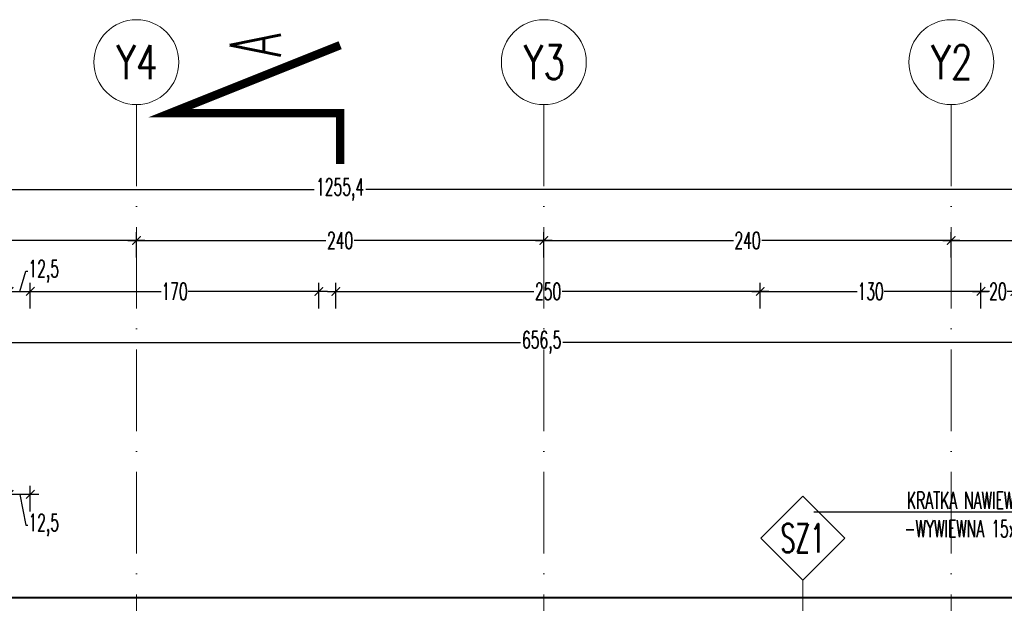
# Model space of a CAD drawing. Header units: millimetres. Extents: x -2074 to 12588, y -3630 to 101167.
# Tile 184 of 256: x 2381 to 2961, y 2106 to 2450. Entities that reach past the tile are written whole.
import ezdxf
from ezdxf import colors
from ezdxf.entities.mleader import LeaderData, LeaderLine
from ezdxf.enums import TextEntityAlignment as Align
from ezdxf.math import Vec2, Vec3

# ---------------------------------------------------------------- set-up
doc = ezdxf.new("R2010")
doc.units = ezdxf.units.MM
doc.linetypes.add('ACAD_ISO10W100', pattern=[18, 12, -3, 0, -3])
doc.linetypes.add('CONTINOUS', pattern=[0])
for name, color, linetype, lineweight in [('SelinAr_BUD_opisy', 7, 'Continuous', 20), ('SelinAr_BUD_opisy ścian', 7, 'Continuous', 20), ('SelinAr_BUD_osie', 8, 'ACAD_ISO10W100', 18), ('SelinAr_BUD_wymiary', 7, 'Continuous', 18), ('SelinAr_BUD_ściany', 7, 'Continuous', 25), ('SelinAr_BUD_ściany struktura', 8, 'Continuous', 9)]:
    doc.layers.add(name, color=color, linetype=linetype, lineweight=lineweight)
doc.styles.add('Arch-Dim', font='romans.shx', dxfattribs={"width": 0.75})
doc.styles.get("Standard").update_dxf_attribs({"font": 'arial.ttf'})
doc.styles.add('style1', font='romans.shx', dxfattribs={"width": 0.6})
doc.dimstyles.new('ISO-25 Ania', dxfattribs={"dimtxt": 10, "dimasz": 5, "dimexe": 5, "dimexo": 0.625, "dimtad": 0, "dimrnd": 0.01, "dimtxsty": 'style1', "dimblk": 'ARCHTICK', "dimcen": 5, "dimdle": 5, "dimadec": 0, "dimazin": 0, "dimtfac": 1, "dimtmove": 0, "dimatfit": 3, "dimldrblk": 'ARCHTICK', "dimfxl": 0, "dimarcsym": 0})

# ---------------------------------------------------------------- blocks, each defined once
blk = doc.blocks.new('*U618')
at = {"ltscale": 4}
blk.add_line((0, 50), (0, -2060), dxfattribs=at)
at = {"linetype": 'CONTINOUS'}
blk.add_circle((0, 75), 25, dxfattribs=at)
at = {"linetype": 'ByBlock', "style": 'Arch-Dim', "width": 0.75}
blk.add_text('Y4', height=20, dxfattribs=at).set_placement((0.35, 75), align=Align.MIDDLE)
blk = doc.blocks.new('*U619')
at = {"ltscale": 4}
blk.add_line((0, 50), (0, -2060), dxfattribs=at)
at = {"linetype": 'CONTINOUS'}
blk.add_circle((0, 75), 25, dxfattribs=at)
at = {"linetype": 'ByBlock', "style": 'Arch-Dim', "width": 0.75}
blk.add_text('Y3', height=20, dxfattribs=at).set_placement((0.35, 75), align=Align.MIDDLE)
blk = doc.blocks.new('*U620')
at = {"ltscale": 4}
blk.add_line((0, 50), (0, -2060), dxfattribs=at)
at = {"linetype": 'CONTINOUS'}
blk.add_circle((0, 75), 25, dxfattribs=at)
at = {"linetype": 'ByBlock', "style": 'Arch-Dim', "width": 0.75}
blk.add_text('Y2', height=20, dxfattribs=at).set_placement((0.35, 75), align=Align.MIDDLE)
blk = doc.blocks.new('_ArchTick')
at = {"color": 0, "linetype": 'ByBlock', "const_width": 0.15}
blk.add_lwpolyline([(-0.5, -0.5), (0.5, 0.5)], dxfattribs=at)
blk = doc.blocks.new('*D630')
at = {"layer": 'Defpoints', "color": 0}
for p in [(3016.66, 2259.74), (2360.16, 2109.74), (3016.66, 2109.74)]:
    blk.add_point(p, dxfattribs=at)
at = {"layer": 'SelinAr_BUD_wymiary', "color": 0, "lineweight": -2}
for p, q in [((2360.16, 2249.74), (2360.16, 2264.74)), ((3016.66, 2249.74), (3016.66, 2264.74)), ((2355.16, 2259.74), (2675.92, 2259.74)), ((3021.66, 2259.74), (2700.89, 2259.74))]:
    blk.add_line(p, q, dxfattribs=at)
at = {"layer": 'SelinAr_BUD_wymiary', "color": 0, "lineweight": -2, "xscale": 5, "yscale": 5, "zscale": 5, "rotation": 180}
blk.add_blockref('_ArchTick', (2360.16, 2259.74), dxfattribs=at)
at = {"layer": 'SelinAr_BUD_wymiary', "color": 0, "lineweight": -2, "xscale": 5, "yscale": 5, "zscale": 5}
blk.add_blockref('_ArchTick', (3016.66, 2259.74), dxfattribs=at)
at = {"layer": 'SelinAr_BUD_wymiary', "color": 0, "insert": (2688.41, 2259.74), "char_height": 10, "attachment_point": 5, "style": 'style1'}
blk.add_mtext('656,5', dxfattribs=at)
blk = doc.blocks.new('*D666')
at = {"layer": 'Defpoints', "color": 0}
for p in [(2387.16, 2289.74), (2374.66, 2085.24), (2387.16, 2085.24)]:
    blk.add_point(p, dxfattribs=at)
at = {"layer": 'SelinAr_BUD_wymiary', "color": 0, "lineweight": -2}
for p, q in [((2380.91, 2289.74), (2384.47, 2301.63)), ((2384.47, 2301.63), (2385.72, 2301.63)), ((2374.66, 2279.74), (2374.66, 2294.74)), ((2387.16, 2279.74), (2387.16, 2294.74)), ((2369.66, 2289.74), (2392.16, 2289.74))]:
    blk.add_line(p, q, dxfattribs=at)
at = {"layer": 'SelinAr_BUD_wymiary', "color": 0, "lineweight": -2, "xscale": 5, "yscale": 5, "zscale": 5, "rotation": 180}
blk.add_blockref('_ArchTick', (2374.66, 2289.74), dxfattribs=at)
at = {"layer": 'SelinAr_BUD_wymiary', "color": 0, "lineweight": -2, "xscale": 5, "yscale": 5, "zscale": 5}
blk.add_blockref('_ArchTick', (2387.16, 2289.74), dxfattribs=at)
at = {"layer": 'SelinAr_BUD_wymiary', "color": 0, "insert": (2395.06, 2301.63), "char_height": 10, "attachment_point": 5, "style": 'style1'}
blk.add_mtext('12,5', dxfattribs=at)
blk = doc.blocks.new('*D667')
at = {"layer": 'Defpoints', "color": 0}
for p in [(2557.16, 2289.74), (2387.16, 2085.24), (2557.16, 1800.24)]:
    blk.add_point(p, dxfattribs=at)
at = {"layer": 'SelinAr_BUD_wymiary', "color": 0, "lineweight": -2}
for p, q in [((2387.16, 2279.74), (2387.16, 2294.74)), ((2557.16, 2279.74), (2557.16, 2294.74)), ((2382.16, 2289.74), (2464.25, 2289.74)), ((2562.16, 2289.74), (2480.07, 2289.74))]:
    blk.add_line(p, q, dxfattribs=at)
at = {"layer": 'SelinAr_BUD_wymiary', "color": 0, "lineweight": -2, "xscale": 5, "yscale": 5, "zscale": 5, "rotation": 180}
blk.add_blockref('_ArchTick', (2387.16, 2289.74), dxfattribs=at)
at = {"layer": 'SelinAr_BUD_wymiary', "color": 0, "lineweight": -2, "xscale": 5, "yscale": 5, "zscale": 5}
blk.add_blockref('_ArchTick', (2557.16, 2289.74), dxfattribs=at)
at = {"layer": 'SelinAr_BUD_wymiary', "color": 0, "insert": (2472.16, 2289.74), "char_height": 10, "attachment_point": 5, "style": 'style1'}
blk.add_mtext('170', dxfattribs=at)
blk = doc.blocks.new('*D669')
at = {"layer": 'Defpoints', "color": 0}
for p in [(2817.16, 2289.74), (2817.16, 2085.24), (2567.16, 1845.24)]:
    blk.add_point(p, dxfattribs=at)
at = {"layer": 'SelinAr_BUD_wymiary', "color": 0, "lineweight": -2}
for p, q in [((2567.16, 2279.74), (2567.16, 2294.74)), ((2817.16, 2279.74), (2817.16, 2294.74)), ((2562.16, 2289.74), (2683.82, 2289.74)), ((2822.16, 2289.74), (2700.5, 2289.74))]:
    blk.add_line(p, q, dxfattribs=at)
at = {"layer": 'SelinAr_BUD_wymiary', "color": 0, "lineweight": -2, "xscale": 5, "yscale": 5, "zscale": 5, "rotation": 180}
blk.add_blockref('_ArchTick', (2567.16, 2289.74), dxfattribs=at)
at = {"layer": 'SelinAr_BUD_wymiary', "color": 0, "lineweight": -2, "xscale": 5, "yscale": 5, "zscale": 5}
blk.add_blockref('_ArchTick', (2817.16, 2289.74), dxfattribs=at)
at = {"layer": 'SelinAr_BUD_wymiary', "color": 0, "insert": (2692.16, 2289.74), "char_height": 10, "attachment_point": 5, "style": 'style1'}
blk.add_mtext('250', dxfattribs=at)
blk = doc.blocks.new('*D670')
at = {"layer": 'Defpoints', "color": 0}
for p in [(2947.16, 2289.74), (2817.16, 2085.24), (2947.16, 2085.24)]:
    blk.add_point(p, dxfattribs=at)
at = {"layer": 'SelinAr_BUD_wymiary', "color": 0, "lineweight": -2}
for p, q in [((2817.16, 2279.74), (2817.16, 2294.74)), ((2947.16, 2279.74), (2947.16, 2294.74)), ((2812.16, 2289.74), (2874.25, 2289.74)), ((2952.16, 2289.74), (2890.07, 2289.74))]:
    blk.add_line(p, q, dxfattribs=at)
at = {"layer": 'SelinAr_BUD_wymiary', "color": 0, "lineweight": -2, "xscale": 5, "yscale": 5, "zscale": 5, "rotation": 180}
blk.add_blockref('_ArchTick', (2817.16, 2289.74), dxfattribs=at)
at = {"layer": 'SelinAr_BUD_wymiary', "color": 0, "lineweight": -2, "xscale": 5, "yscale": 5, "zscale": 5}
blk.add_blockref('_ArchTick', (2947.16, 2289.74), dxfattribs=at)
at = {"layer": 'SelinAr_BUD_wymiary', "color": 0, "insert": (2882.16, 2289.74), "char_height": 10, "attachment_point": 5, "style": 'style1'}
blk.add_mtext('130', dxfattribs=at)
blk = doc.blocks.new('*D671')
at = {"layer": 'Defpoints', "color": 0}
for p in [(2967.16, 2289.74), (2947.16, 2085.24), (2967.16, 2067.74)]:
    blk.add_point(p, dxfattribs=at)
at = {"layer": 'SelinAr_BUD_wymiary', "color": 0, "lineweight": -2}
for p, q in [((2947.16, 2279.74), (2947.16, 2294.74)), ((2967.16, 2279.74), (2967.16, 2294.74)), ((2942.16, 2289.74), (2951.67, 2289.74)), ((2972.16, 2289.74), (2962.64, 2289.74))]:
    blk.add_line(p, q, dxfattribs=at)
at = {"layer": 'SelinAr_BUD_wymiary', "color": 0, "lineweight": -2, "xscale": 5, "yscale": 5, "zscale": 5, "rotation": 180}
blk.add_blockref('_ArchTick', (2947.16, 2289.74), dxfattribs=at)
at = {"layer": 'SelinAr_BUD_wymiary', "color": 0, "lineweight": -2, "xscale": 5, "yscale": 5, "zscale": 5}
blk.add_blockref('_ArchTick', (2967.16, 2289.74), dxfattribs=at)
at = {"layer": 'SelinAr_BUD_wymiary', "color": 0, "insert": (2957.16, 2289.74), "char_height": 10, "attachment_point": 5, "style": 'style1'}
blk.add_mtext('20', dxfattribs=at)
blk = doc.blocks.new('*D693')
at = {"layer": 'Defpoints', "color": 0}
for p in [(2449.66, 2319.74), (2209.66, 2109.74), (2449.66, 2109.74)]:
    blk.add_point(p, dxfattribs=at)
at = {"layer": 'SelinAr_BUD_wymiary', "color": 0, "lineweight": -2}
for p, q in [((2209.66, 2309.74), (2209.66, 2324.74)), ((2449.66, 2309.74), (2449.66, 2324.74)), ((2204.66, 2319.74), (2321.32, 2319.74)), ((2454.66, 2319.74), (2338, 2319.74))]:
    blk.add_line(p, q, dxfattribs=at)
at = {"layer": 'SelinAr_BUD_wymiary', "color": 0, "lineweight": -2, "xscale": 5, "yscale": 5, "zscale": 5, "rotation": 180}
blk.add_blockref('_ArchTick', (2209.66, 2319.74), dxfattribs=at)
at = {"layer": 'SelinAr_BUD_wymiary', "color": 0, "lineweight": -2, "xscale": 5, "yscale": 5, "zscale": 5}
blk.add_blockref('_ArchTick', (2449.66, 2319.74), dxfattribs=at)
at = {"layer": 'SelinAr_BUD_wymiary', "color": 0, "insert": (2329.66, 2319.74), "char_height": 10, "attachment_point": 5, "style": 'style1'}
blk.add_mtext('240', dxfattribs=at)
blk = doc.blocks.new('*D694')
at = {"layer": 'Defpoints', "color": 0}
for p in [(2689.66, 2319.74), (2449.66, 2109.74), (2689.66, 2109.74)]:
    blk.add_point(p, dxfattribs=at)
at = {"layer": 'SelinAr_BUD_wymiary', "color": 0, "lineweight": -2}
for p, q in [((2449.66, 2309.74), (2449.66, 2324.74)), ((2689.66, 2309.74), (2689.66, 2324.74)), ((2444.66, 2319.74), (2561.32, 2319.74)), ((2694.66, 2319.74), (2578, 2319.74))]:
    blk.add_line(p, q, dxfattribs=at)
at = {"layer": 'SelinAr_BUD_wymiary', "color": 0, "lineweight": -2, "xscale": 5, "yscale": 5, "zscale": 5, "rotation": 180}
blk.add_blockref('_ArchTick', (2449.66, 2319.74), dxfattribs=at)
at = {"layer": 'SelinAr_BUD_wymiary', "color": 0, "lineweight": -2, "xscale": 5, "yscale": 5, "zscale": 5}
blk.add_blockref('_ArchTick', (2689.66, 2319.74), dxfattribs=at)
at = {"layer": 'SelinAr_BUD_wymiary', "color": 0, "insert": (2569.66, 2319.74), "char_height": 10, "attachment_point": 5, "style": 'style1'}
blk.add_mtext('240', dxfattribs=at)
blk = doc.blocks.new('*D695')
at = {"layer": 'Defpoints', "color": 0}
for p in [(2929.66, 2319.74), (2689.66, 2109.74), (2929.66, 2109.74)]:
    blk.add_point(p, dxfattribs=at)
at = {"layer": 'SelinAr_BUD_wymiary', "color": 0, "lineweight": -2}
for p, q in [((2689.66, 2309.74), (2689.66, 2324.74)), ((2929.66, 2309.74), (2929.66, 2324.74)), ((2684.66, 2319.74), (2801.32, 2319.74)), ((2934.66, 2319.74), (2818, 2319.74))]:
    blk.add_line(p, q, dxfattribs=at)
at = {"layer": 'SelinAr_BUD_wymiary', "color": 0, "lineweight": -2, "xscale": 5, "yscale": 5, "zscale": 5, "rotation": 180}
blk.add_blockref('_ArchTick', (2689.66, 2319.74), dxfattribs=at)
at = {"layer": 'SelinAr_BUD_wymiary', "color": 0, "lineweight": -2, "xscale": 5, "yscale": 5, "zscale": 5}
blk.add_blockref('_ArchTick', (2929.66, 2319.74), dxfattribs=at)
at = {"layer": 'SelinAr_BUD_wymiary', "color": 0, "insert": (2809.66, 2319.74), "char_height": 10, "attachment_point": 5, "style": 'style1'}
blk.add_mtext('240', dxfattribs=at)
blk = doc.blocks.new('*D696')
at = {"layer": 'Defpoints', "color": 0}
for p in [(3169.66, 2319.74), (2929.66, 2109.74), (3169.66, 2109.74)]:
    blk.add_point(p, dxfattribs=at)
at = {"layer": 'SelinAr_BUD_wymiary', "color": 0, "lineweight": -2}
for p, q in [((2929.66, 2309.74), (2929.66, 2324.74)), ((3169.66, 2309.74), (3169.66, 2324.74)), ((2924.66, 2319.74), (3041.32, 2319.74)), ((3174.66, 2319.74), (3058, 2319.74))]:
    blk.add_line(p, q, dxfattribs=at)
at = {"layer": 'SelinAr_BUD_wymiary', "color": 0, "lineweight": -2, "xscale": 5, "yscale": 5, "zscale": 5, "rotation": 180}
blk.add_blockref('_ArchTick', (2929.66, 2319.74), dxfattribs=at)
at = {"layer": 'SelinAr_BUD_wymiary', "color": 0, "lineweight": -2, "xscale": 5, "yscale": 5, "zscale": 5}
blk.add_blockref('_ArchTick', (3169.66, 2319.74), dxfattribs=at)
at = {"layer": 'SelinAr_BUD_wymiary', "color": 0, "insert": (3049.66, 2319.74), "char_height": 10, "attachment_point": 5, "style": 'style1'}
blk.add_mtext('240', dxfattribs=at)
blk = doc.blocks.new('*D717')
at = {"layer": 'Defpoints', "color": 0}
for p in [(3197.36, 2349.74), (1941.96, 2109.74), (3197.36, 2109.74)]:
    blk.add_point(p, dxfattribs=at)
at = {"layer": 'SelinAr_BUD_wymiary', "color": 0, "lineweight": -2}
for p, q in [((1936.96, 2349.74), (2554.46, 2349.74)), ((1941.96, 2339.74), (1941.96, 2354.74)), ((3202.36, 2349.74), (2584.85, 2349.74)), ((3197.36, 2339.74), (3197.36, 2354.74))]:
    blk.add_line(p, q, dxfattribs=at)
at = {"layer": 'SelinAr_BUD_wymiary', "color": 0, "lineweight": -2, "xscale": 5, "yscale": 5, "zscale": 5, "rotation": 180}
blk.add_blockref('_ArchTick', (1941.96, 2349.74), dxfattribs=at)
at = {"layer": 'SelinAr_BUD_wymiary', "color": 0, "lineweight": -2, "xscale": 5, "yscale": 5, "zscale": 5}
blk.add_blockref('_ArchTick', (3197.36, 2349.74), dxfattribs=at)
at = {"layer": 'SelinAr_BUD_wymiary', "color": 0, "insert": (2569.66, 2349.74), "char_height": 10, "attachment_point": 5, "style": 'style1'}
blk.add_mtext('1255,4', dxfattribs=at)
blk = doc.blocks.new('*D728')
at = {"layer": 'Defpoints', "color": 0}
for p in [(2374.66, 2170.24), (2387.16, 2085.24), (2374.66, 1800.24)]:
    blk.add_point(p, dxfattribs=at)
at = {"layer": 'SelinAr_BUD_wymiary', "color": 0, "lineweight": -2}
for p, q in [((2374.66, 2160.24), (2374.66, 2175.24)), ((2387.16, 2160.24), (2387.16, 2175.24)), ((2392.16, 2170.24), (2369.66, 2170.24)), ((2380.91, 2170.24), (2384.47, 2152.13)), ((2384.47, 2152.13), (2385.72, 2152.13))]:
    blk.add_line(p, q, dxfattribs=at)
at = {"layer": 'SelinAr_BUD_wymiary', "color": 0, "lineweight": -2, "xscale": 5, "yscale": 5, "zscale": 5, "rotation": 180}
blk.add_blockref('_ArchTick', (2374.66, 2170.24), dxfattribs=at)
at = {"layer": 'SelinAr_BUD_wymiary', "color": 0, "lineweight": -2, "xscale": 5, "yscale": 5, "zscale": 5}
blk.add_blockref('_ArchTick', (2387.16, 2170.24), dxfattribs=at)
at = {"layer": 'SelinAr_BUD_wymiary', "color": 0, "insert": (2395.06, 2152.13), "char_height": 10, "attachment_point": 5, "style": 'style1'}
blk.add_mtext('12,5', dxfattribs=at)
blk = doc.blocks.new('EQWEQW')
at = {"layer": 'SelinAr_BUD_opisy ścian', "ltscale": 5}
blk.add_lwpolyline([(14219.25, 15.24), (14244, 39.99), (14219.25, 64.74), (14194.5, 39.99)], close=True, dxfattribs=at)
blk = doc.blocks.new('REWRWERWRW')
at = {"layer": 'SelinAr_BUD_opisy ścian', "color": 6}
blk.add_blockref('EQWEQW', (-10527.13, 1078.76), dxfattribs=at)
at = {"layer": 'SelinAr_BUD_opisy ścian', "ltscale": 0.2, "style": 'style1', "width": 0.6}
blk.add_text('SZ1', height=17, dxfattribs=at).set_placement((3692.12, 1118.76), align=Align.MIDDLE_CENTER)

msp = doc.modelspace()

# ---------------------------------------------------------------- linework, layer by layer
at = {"layer": 'SelinAr_BUD_opisy', "lineweight": 40, "ltscale": 20, "const_width": 5}
msp.add_lwpolyline([(2569.657, 2434.741), (2469.657, 2394.741), (2569.657, 2394.741), (2569.657, 2364.741)], dxfattribs=at)
at = {"layer": 'SelinAr_BUD_opisy ścian'}
msp.add_lwpolyline([(2842.157, 2075.241), (2842.157, 2085.241), (2842.157, 2109.741), (2842.157, 2119.741)], dxfattribs=at)
at = {"layer": 'SelinAr_BUD_ściany'}
msp.add_lwpolyline([(2360.157, 2109.741), (3016.657, 2109.741), (3016.657, 2097.741), (3019.157, 2097.741), (3019.157, 2085.241), (2967.157, 2085.241), (2967.157, 1770.241), (3167.157, 1770.241), (3167.157, 2085.241), (3132.157, 2085.241), (3132.157, 2097.741), (3134.657, 2097.741), (3134.657, 2109.741), (3197.357, 2109.741), (3197.357, 1344.741)], dxfattribs=at)
at = {"layer": 'SelinAr_BUD_ściany struktura'}
msp.add_lwpolyline([(3016.657, 2109.241), (2360.157, 2109.241)], dxfattribs=at)

# ---------------------------------------------------------------- block references
at = {"layer": 'SelinAr_BUD_opisy ścian'}
msp.add_blockref('REWRWERWRW', (-849.964, 1025.734), dxfattribs=at)
at = {"layer": 'SelinAr_BUD_osie'}
for name, p in [('*U618', (2449.657, 2349.741)), ('*U619', (2689.657, 2349.741)), ('*U620', (2929.657, 2349.741))]:
    msp.add_blockref(name, p, dxfattribs=at)

# ---------------------------------------------------------------- texts
at = {"layer": 'SelinAr_BUD_opisy', "lineweight": 50, "ltscale": 20, "insert": (2519.657, 2434.741), "char_height": 30, "width": 40.99441, "attachment_point": 5, "rotation": 90, "style": 'style1'}
msp.add_mtext('A', dxfattribs=at)

# ---------------------------------------------------------------- dimensions: what is measured, and where the dimension line sits
at = {"layer": 'SelinAr_BUD_wymiary'}
for base, p1, p2, override, picture, middle in [((3197.357, 2349.741), (1941.957, 2109.741), (3197.357, 2109.741), {"dimfxl": 10, "dimarcsym": 2}, '*D717', (2569.657, 2349.741)), ((2449.657, 2319.741), (2209.657, 2109.741), (2449.657, 2109.741), {"dimtmove": 1, "dimfxl": 10, "dimarcsym": 2}, '*D693', (2329.657, 2319.741)), ((2689.657, 2319.741), (2449.657, 2109.741), (2689.657, 2109.741), {"dimtmove": 1, "dimfxl": 10, "dimarcsym": 2}, '*D694', (2569.657, 2319.741)), ((2929.657, 2319.741), (2689.657, 2109.741), (2929.657, 2109.741), {"dimtmove": 1, "dimfxl": 10, "dimarcsym": 2}, '*D695', (2809.657, 2319.741)), ((3169.657, 2319.741), (2929.657, 2109.741), (3169.657, 2109.741), {"dimtmove": 1, "dimfxl": 10, "dimarcsym": 2}, '*D696', (3049.657, 2319.741)), ((2387.157, 2289.741), (2374.657, 2085.241), (2387.157, 2085.241), {"dimtmove": 1, "dimfxl": 10, "dimarcsym": 2}, '*D666', (2386.349, 2301.631)), ((2557.157, 2289.741), (2387.157, 2085.241), (2557.157, 1800.241), {"dimtmove": 1, "dimfxl": 10, "dimarcsym": 2}, '*D667', (2472.157, 2289.741)), ((2817.157, 2289.741), (2567.157, 1845.241), (2817.157, 2085.241), {"dimtmove": 1, "dimfxl": 10, "dimarcsym": 2}, '*D669', (2692.157, 2289.741)), ((2947.157, 2289.741), (2817.157, 2085.241), (2947.157, 2085.241), {"dimtmove": 1, "dimfxl": 10, "dimarcsym": 2}, '*D670', (2882.157, 2289.741)), ((2967.157, 2289.741), (2947.157, 2085.241), (2967.157, 2067.741), {"dimtmove": 1, "dimfxl": 10, "dimarcsym": 2}, '*D671', (2957.157, 2289.741)), ((3016.657, 2259.741), (2360.157, 2109.741), (3016.657, 2109.741), {"dimtmove": 1, "dimfxl": 10, "dimarcsym": 2}, '*D630', (2688.407, 2259.741))]:
    dim = msp.add_linear_dim(base=base, p1=p1, p2=p2, dimstyle='ISO-25 Ania', override=override, dxfattribs=at)
    dim.commit()
    dim.dimension.update_dxf_attribs({"geometry": picture, "text_midpoint": middle})
dim = msp.add_linear_dim(base=(2374.657, 2170.241), p1=(2387.157, 2085.241), p2=(2374.657, 1800.241), dimstyle='ISO-25 Ania', override={"dimtmove": 1, "dimfxl": 10, "dimarcsym": 2}, dxfattribs=at)
dim.commit()
dim.dimension.update_dxf_attribs({"geometry": '*D728', "text_midpoint": (2386.349, 2152.131), "dimtype": 160})

# ---------------------------------------------------------------- leaders
at = {"layer": 'SelinAr_BUD_opisy'}
ml = msp.add_multileader_mtext('Standard', dxfattribs=at)
ml.set_content('{\\Fromans|c238;\\W0.6;KRATKA NAWIEWNO\\P-WYWIEWNA 15x15}', color=256)
ml.set_leader_properties()
ml.build(insert=Vec2(0, 0))
ml.multileader.update_dxf_attribs({"text_left_attachment_type": 6, "text_right_attachment_type": 6, "arrow_head_size": 10})
ctx = ml.context
ctx.base_point, ctx.char_height, ctx.arrow_head_size, ctx.landing_gap_size, ctx.plane_origin = Vec3(2893.157, 2159.741), 10, 10, 1, Vec3(2790.512, 1823.784)
ctx.left_attachment, ctx.right_attachment, ctx.text_align_type = 6, 6, 2
notes = []
notes.append((ctx, [(1, (1, 1, 0), (2987.157, 2159.741), (-1, 0), 8, [(0, [(2987.157, 2111.241)], 0, [])])]))
ctx.mtext.insert, ctx.mtext.alignment, ctx.mtext.flow_direction = Vec3(2978.157, 2171.741), 3, 5
for ctx, leaders in notes:
    for number, flags, end, landing, length, lines in leaders:
        leader = LeaderData()
        leader.index, (leader.has_last_leader_line, leader.has_dogleg_vector, leader.attachment_direction) = number, flags
        leader.last_leader_point, leader.dogleg_vector, leader.dogleg_length = Vec3(end), Vec3(landing), length
        for number, points, colour, breaks in lines:
            line = LeaderLine()
            line.index, line.vertices, line.color, line.breaks = number, Vec3.list(points), colors.encode_raw_color(colour), breaks
            leader.lines.append(line)
        ctx.leaders.append(leader)

doc.saveas('drawing.dxf')
